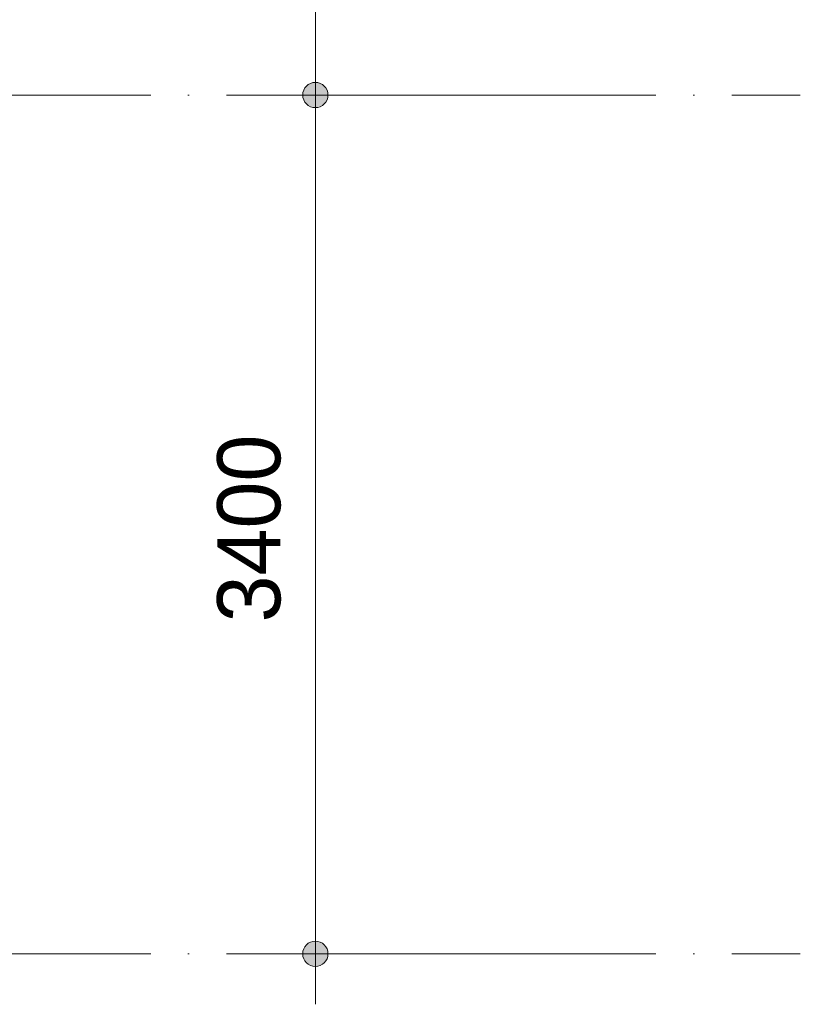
# Model space of a CAD drawing. Header units: millimetres. Extents: x 4517 to 474157, y -4632 to 9900.
# Tile 81 of 114: x 346110 to 349200, y -200 to 3698. Entities that reach past the tile are written whole.
import ezdxf

# ---------------------------------------------------------------- set-up
doc = ezdxf.new("R2010")
doc.units = ezdxf.units.MM
doc.linetypes.add('WSP_stramienlijn', pattern=[2000, 1700, -150, 0, -150])
for name, color, linetype, lineweight in [('00_maatvoering', 8, 'Continuous', 13), ('00_maatvoering-100', 8, 'Continuous', 13), ('07_stramien - levels', 7, 'Continuous', 13)]:
    doc.layers.add(name, color=color, linetype=linetype, lineweight=lineweight)
doc.styles.add('Revittext', font='txt', dxfattribs={"height": 250})
doc.dimstyles.new('WSP_25_-_transparant', dxfattribs={"dimscale": 304.8, "dimtxt": 252.223969, "dimasz": 1.312336, "dimexe": 0.656168, "dimexo": 0.0625, "dimgap": 0.213255, "dimtad": 1, "dimdec": 0, "dimzin": 0, "dimdsep": 46, "dimtxsty": 'Revittext', "dimblk1": 'DOTSMALL', "dimblk2": 'DOTSMALL', "dimsah": 1, "dimcen": 0.09, "dimdle": 0.656168, "dimazin": 0, "dimtfac": 1, "dimtdec": 4, "dimtix": 1, "dimtmove": 0, "dimatfit": 3, "dimfxl": 0.656168, "dimfxlon": 1, "dimtvp": 1, "dimtolj": 1, "dimtzin": 0, "dimarcsym": 2})

# ---------------------------------------------------------------- blocks, each defined once
blk = doc.blocks.new('DIMBLOCK99-as F')
at = {"layer": '00_maatvoering-100'}
h = blk.add_hatch(color=256, dxfattribs=at)
edge = h.paths.add_edge_path()
edge.add_arc((347280.5, 7180), 50, 0, 360)
h = blk.add_hatch(color=256, dxfattribs=at)
edge = h.paths.add_edge_path()
edge.add_arc((347280.5, 3400), 50, 0, 360)
for p, q in [((347280.5, 7380), (347280.5, 3400)), ((347480.5, 7180), (347080.5, 7180)), ((347280.5, 7180), (347480.5, 7180)), ((347480.5, 3400), (347080.5, 3400)), ((347280.5, 3400), (347480.5, 3400))]:
    blk.add_line(p, q, dxfattribs=at)
for centre in [(347280.5, 7180), (347280.5, 3400)]:
    blk.add_circle(centre, 50, dxfattribs=at)
at = {"layer": '00_maatvoering-100', "color": 0, "insert": (346891.8, 4902), "char_height": 250, "width": 931.288, "attachment_point": 1, "rotation": 90, "line_spacing_factor": 0.931288, "style": 'Revittext'}
blk.add_mtext('3780', dxfattribs=at)
blk = doc.blocks.new('_DotSmall')
at = {"color": 0, "linetype": 'ByBlock', "const_width": 0.5}
blk.add_lwpolyline([(-0.0625, 0, 1), (0.0625, 0, 1)], format="xyb", close=True, dxfattribs=at)
blk = doc.blocks.new('DIMBLOCK100-as F')
at = {"layer": '00_maatvoering-100'}
h = blk.add_hatch(color=256, dxfattribs=at)
edge = h.paths.add_edge_path()
edge.add_arc((347280.5, 3400), 50, 0, 360)
h = blk.add_hatch(color=256, dxfattribs=at)
edge = h.paths.add_edge_path()
edge.add_arc((347280.5, 0), 50, 0, 360)
for p, q in [((347480.5, 3400), (347080.5, 3400)), ((347280.5, 3400), (347280.5, -200)), ((347280.5, 3400), (347480.5, 3400)), ((347480.5, 0), (347080.5, 0)), ((347280.5, 0), (347480.5, 0))]:
    blk.add_line(p, q, dxfattribs=at)
for centre in [(347280.5, 3400), (347280.5, 0)]:
    blk.add_circle(centre, 50, dxfattribs=at)
at = {"layer": '00_maatvoering-100', "color": 0, "insert": (346891.8, 1312), "char_height": 250, "width": 931.288, "attachment_point": 1, "rotation": 90, "line_spacing_factor": 0.931288, "style": 'Revittext'}
blk.add_mtext('3400', dxfattribs=at)

msp = doc.modelspace()

# ---------------------------------------------------------------- linework, layer by layer
at = {"layer": '07_stramien - levels', "linetype": 'WSP_stramienlijn'}
for p, q in [((292926.1, 3400), (349200.4, 3400)), ((292926.1, 0), (349200.4, 0))]:
    msp.add_line(p, q, dxfattribs=at)

# ---------------------------------------------------------------- dimensions: what is measured, and where the dimension line sits
at = {"layer": '00_maatvoering'}
for base, p1, p2, override, picture, middle in [((347280.5, 3400), (347480.5, 7180), (347480.5, 3400), {"dimpost": '<>', "dimfxl": 3780}, 'DIMBLOCK99-as F', (347087.8, 5290)), ((347280.5, 0), (347480.5, 3400), (347480.5, 0), {"dimpost": '<>', "dimfxl": 3400}, 'DIMBLOCK100-as F', (347087.8, 1700))]:
    dim = msp.add_linear_dim(base=base, p1=p1, p2=p2, angle=90, dimstyle='WSP_25_-_transparant', override=override, dxfattribs=at)
    dim.commit()
    dim.dimension.update_dxf_attribs({"geometry": picture, "text_midpoint": middle})

doc.saveas('drawing.dxf')
